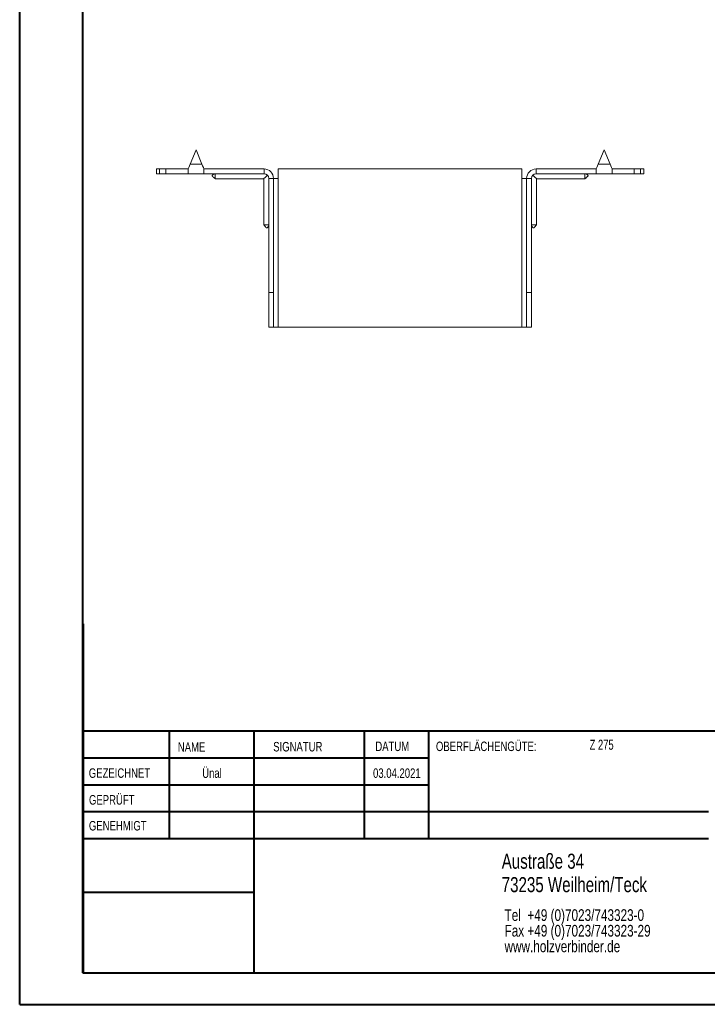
# Model space of a CAD drawing. Header units: millimetres. Extents: x 0 to 210, y 0 to 297.
# Tile 1 of 6: x 0 to 109, y 0 to 156. Entities that reach past the tile are written whole.
import ezdxf

# ---------------------------------------------------------------- set-up
doc = ezdxf.new("R2010")
doc.units = ezdxf.units.MM
doc.styles.add('SLDTEXTSTYLE0', font='TXT', dxfattribs={"width": 0.75})
doc.styles.add('SLDTEXTSTYLE2', font='TXT', dxfattribs={"width": 0.7})

# ---------------------------------------------------------------- blocks, each defined once
blk = doc.blocks.new('SW_NOTE_0')
at = {"color": 0, "linetype": 'Continuous', "lineweight": 0, "char_height": 1.8521, "attachment_point": 1, "style": 'SLDTEXTSTYLE0'}
for s, insert in [('Tel  +49 (0)7023/743323-0', (0, 2.39)), ('Fax +49 (0)7023/743323-29', (0, -0.08)), ('www.holzverbinder.de', (0, -2.55))]:
    blk.add_mtext(s, dxfattribs=dict(at, insert=insert))

msp = doc.modelspace()

# ---------------------------------------------------------------- linework, layer by layer
at = {"color": 7, "linetype": 'Continuous', "lineweight": 40}
for p, q in [((0.08, 0.21), (0.08, 297.21)), ((10.08, 5.21), (10.08, 292.21)), ((10.11, 60.37), (10.11, 5.12)), ((205.08, 43.37), (10.11, 43.37)), ((23.71, 43.37), (23.71, 26.37)), ((37.1, 43.37), (37.1, 5.12)), ((54.51, 43.37), (54.51, 26.37)), ((64.71, 26.37), (64.71, 43.37)), ((64.71, 39.1), (10.11, 39.1)), ((64.71, 34.87), (10.11, 34.87)), ((108.91, 30.62), (10.11, 30.62)), ((108.91, 26.37), (10.11, 26.37)), ((37.1, 17.87), (10.11, 17.87)), ((10.11, 13.71), (10.08, 13.71)), ((10.11, 9.46), (10.08, 9.46)), ((10.08, 5.21), (205.08, 5.21)), ((0.08, 0.21), (210.08, 0.21))]:
    msp.add_line(p, q, dxfattribs=at)
at = {"color": 7, "linetype": 'Continuous', "lineweight": 15}
for p, q in [((27.94, 135.24), (27.01, 132.99)), ((28.88, 132.99), (27.94, 135.24)), ((92.44, 135.24), (91.51, 132.99)), ((93.38, 132.99), (92.44, 135.24)), ((27.01, 132.99), (28.88, 132.99)), ((91.51, 132.99), (93.38, 132.99)), ((21.69, 132.24), (21.69, 131.49)), ((21.69, 132.24), (22.19, 132.24)), ((22.19, 131.49), (21.69, 131.49)), ((22.19, 132.24), (22.19, 131.49)), ((22.19, 132.24), (23.19, 132.24)), ((23.19, 131.49), (22.19, 131.49)), ((23.19, 131.49), (23.19, 132.24)), ((26.69, 132.24), (23.19, 132.24)), ((26.69, 131.49), (23.19, 131.49)), ((26.69, 132.24), (26.69, 131.49)), ((26.69, 131.49), (29.19, 131.49)), ((29.19, 131.49), (29.19, 132.24)), ((38.69, 132.24), (29.19, 132.24)), ((38.69, 131.49), (29.19, 131.49)), ((38.69, 131.49), (38.69, 132.24)), ((39.44, 130.74), (40.19, 130.74)), ((39.44, 112.74), (39.44, 130.74)), ((40.19, 112.74), (40.19, 130.74)), ((40.19, 130.74), (40.94, 130.74)), ((40.94, 130.74), (40.94, 132.24)), ((79.44, 132.24), (40.94, 132.24)), ((40.94, 107.24), (40.94, 130.74)), ((79.44, 132.24), (79.44, 130.74)), ((79.44, 130.74), (79.44, 107.24)), ((79.44, 130.74), (80.19, 130.74)), ((80.94, 130.74), (80.19, 130.74)), ((80.19, 112.74), (80.19, 130.74)), ((80.94, 112.74), (80.94, 130.74)), ((81.69, 131.49), (81.69, 132.24)), ((81.69, 132.24), (91.19, 132.24)), ((81.69, 131.49), (91.19, 131.49)), ((91.19, 132.24), (91.19, 131.49)), ((91.19, 131.49), (93.69, 131.49)), ((93.69, 132.24), (97.19, 132.24)), ((93.69, 131.49), (93.69, 132.24)), ((93.69, 131.49), (97.19, 131.49)), ((97.19, 131.49), (97.19, 132.24)), ((97.19, 132.24), (98.19, 132.24)), ((98.19, 131.49), (97.19, 131.49)), ((98.19, 131.49), (98.19, 132.24)), ((98.19, 132.24), (98.69, 132.24)), ((98.69, 131.49), (98.19, 131.49)), ((98.69, 131.49), (98.69, 132.24)), ((30.99, 130.69), (38.64, 130.69)), ((38.64, 130.69), (38.64, 123.42)), ((81.74, 130.69), (89.39, 130.69)), ((81.74, 123.42), (81.74, 130.69)), ((40.19, 112.74), (39.44, 112.74)), ((39.44, 107.24), (39.44, 112.74)), ((40.19, 107.24), (40.19, 112.74)), ((80.19, 112.74), (80.94, 112.74)), ((80.19, 107.24), (80.19, 112.74)), ((80.94, 107.24), (80.94, 112.74)), ((39.44, 107.24), (40.19, 107.24)), ((40.19, 107.24), (40.94, 107.24)), ((79.44, 107.24), (40.94, 107.24)), ((79.44, 107.24), (80.19, 107.24)), ((80.19, 107.24), (80.94, 107.24))]:
    msp.add_line(p, q, dxfattribs=at)
at = {"color": 7, "linetype": 'Continuous', "lineweight": 0}
for p, q in [((64.71, 39.12), (10.11, 39.12)), ((23.71, 5.21), (23.71, 5.12)), ((54.51, 5.21), (54.51, 5.12))]:
    msp.add_line(p, q, dxfattribs=at)
at = {"color": 7, "linetype": 'Continuous', "lineweight": 15, "flags": 128}
for points in [[(27.01, 132.99), (26.9, 132.73), (26.79, 132.47), (26.69, 132.24)], [(29.19, 132.24), (29.1, 132.47), (28.99, 132.73), (28.88, 132.99)], [(91.51, 132.99), (91.4, 132.73), (91.29, 132.47), (91.19, 132.24)], [(93.69, 132.24), (93.6, 132.47), (93.49, 132.73), (93.38, 132.99)], [(38.64, 130.69), (38.66, 130.71), (38.71, 130.76), (38.8, 130.84), (38.92, 130.96), (39.06, 131.1), (39.22, 131.27)], [(81.16, 131.27), (81.33, 131.1), (81.47, 130.96), (81.59, 130.84), (81.67, 130.76), (81.73, 130.71), (81.74, 130.69)]]:
    msp.add_lwpolyline(points, dxfattribs=at)
at = {"color": 7, "linetype": 'Continuous', "lineweight": 15}
for centre, radius, start, end in [((38.69, 130.74), 1.5, 0, 90), ((38.69, 130.74), 0.75, 0, 90), ((81.69, 130.74), 1.5, 90, 180), ((81.69, 130.74), 0.75, 90, 180)]:
    msp.add_arc(centre, radius, start, end, dxfattribs=at)
for points, knots in [([(30.99, 131.49), (30.86, 131.44), (30.7, 131.39), (30.55, 131.28), (30.52, 131.24), (30.5, 131.21), (30.49, 131.18), (30.49, 131.16), (30.5, 131.12), (30.56, 131.03), (30.75, 130.9), (30.91, 130.76), (31, 130.68)], [0, 0, 0, 0, 0.312857, 0.368954, 0.414537, 0.434313, 0.452962, 0.471427, 0.490673, 0.534327, 0.719229, 1, 1, 1, 1]), ([(30.99, 131.49), (30.99, 131.41), (30.99, 131.21), (30.99, 130.95), (30.99, 130.76), (30.99, 130.67), (30.99, 130.69), (30.99, 130.7)], [0, 0, 0, 0, 0.176998, 0.43753, 0.69807, 0.958612, 1, 1, 1, 1]), ([(89.39, 130.68), (89.48, 130.76), (89.62, 130.88), (89.79, 131), (89.86, 131.08), (89.89, 131.12), (89.9, 131.16), (89.9, 131.18), (89.89, 131.21), (89.87, 131.24), (89.84, 131.28), (89.69, 131.39), (89.53, 131.44), (89.39, 131.49)], [0, 0, 0, 0, 0.280626, 0.412835, 0.465948, 0.509579, 0.528815, 0.547271, 0.565911, 0.585676, 0.631236, 0.687304, 1, 1, 1, 1]), ([(89.39, 131.49), (89.39, 131.41), (89.39, 131.21), (89.39, 130.95), (89.39, 130.76), (89.39, 130.67), (89.39, 130.69), (89.39, 130.7)], [0, 0, 0, 0, 0.176998, 0.43753, 0.69807, 0.958612, 1, 1, 1, 1]), ([(38.64, 123.43), (38.72, 123.33), (38.84, 123.2), (38.96, 123.03), (39.03, 122.96), (39.08, 122.93), (39.12, 122.92), (39.14, 122.92), (39.17, 122.93), (39.2, 122.94), (39.24, 122.98), (39.35, 123.13), (39.4, 123.29), (39.44, 123.42)], [0, 0, 0, 0, 0.280624, 0.412833, 0.465946, 0.509576, 0.528813, 0.54727, 0.565909, 0.585677, 0.631235, 0.687301, 1, 1, 1, 1]), ([(38.65, 123.42), (38.66, 123.42), (38.67, 123.42), (38.83, 123.42), (39.05, 123.42), (39.27, 123.42), (39.39, 123.42), (39.44, 123.42)], [0, 0, 0, 0, 0.217784, 0.478081, 0.738383, 0.867317, 1, 1, 1, 1]), ([(80.94, 123.42), (80.99, 123.29), (81.04, 123.13), (81.15, 122.98), (81.19, 122.94), (81.22, 122.93), (81.25, 122.92), (81.27, 122.92), (81.31, 122.93), (81.41, 122.99), (81.53, 123.18), (81.67, 123.34), (81.75, 123.43)], [0, 0, 0, 0, 0.31286, 0.368955, 0.414537, 0.434314, 0.452964, 0.47143, 0.490676, 0.534329, 0.719231, 1, 1, 1, 1]), ([(81.74, 123.42), (81.73, 123.42), (81.72, 123.42), (81.56, 123.42), (81.34, 123.42), (81.12, 123.42), (81, 123.42), (80.94, 123.42)], [0, 0, 0, 0, 0.217784, 0.478081, 0.738383, 0.867317, 1, 1, 1, 1])]:
    msp.add_open_spline(points, degree=3, knots=knots, dxfattribs=at)

# ---------------------------------------------------------------- block references
at = {"color": 7, "linetype": 'Continuous', "lineweight": 0}
msp.add_blockref('SW_NOTE_0', (76.7, 12.85), dxfattribs=at)

# ---------------------------------------------------------------- texts
for s, insert, char_height, attachment_point, style in [('OBERFLÄCHENGÜTE:', (65.86, 41.74), 1.5, 1, 'SLDTEXTSTYLE0'), ('Z 275', (90.14, 42.03), 1.587, 1, 'SLDTEXTSTYLE2'), ('NAME', (25.07, 41.62), 1.5, 1, 'SLDTEXTSTYLE0'), ('SIGNATUR', (40.14, 41.68), 1.5, 1, 'SLDTEXTSTYLE0'), ('DATUM', (56.28, 41.74), 1.5, 1, 'SLDTEXTSTYLE0'), ('GEZEICHNET', (11, 37.51), 1.5, 1, 'SLDTEXTSTYLE0'), ('Ünal', (30.47, 37.5), 1.499, 2, 'SLDTEXTSTYLE0'), ('03.04.2021', (59.68, 37.5), 1.499, 2, 'SLDTEXTSTYLE0'), ('GEPRÜFT', (11.03, 33.28), 1.5, 1, 'SLDTEXTSTYLE0'), ('GENEHMIGT', (11.02, 29.19), 1.5, 1, 'SLDTEXTSTYLE0'), ('Austraße 34', (76.25, 24.02), 2.3813, 1, 'SLDTEXTSTYLE0'), ('73235 Weilheim/Teck', (76.25, 20.32), 2.3813, 1, 'SLDTEXTSTYLE0')]:
    msp.add_mtext(s, dxfattribs=dict(at, insert=insert, char_height=char_height, attachment_point=attachment_point, style=style))

doc.saveas('drawing.dxf')
